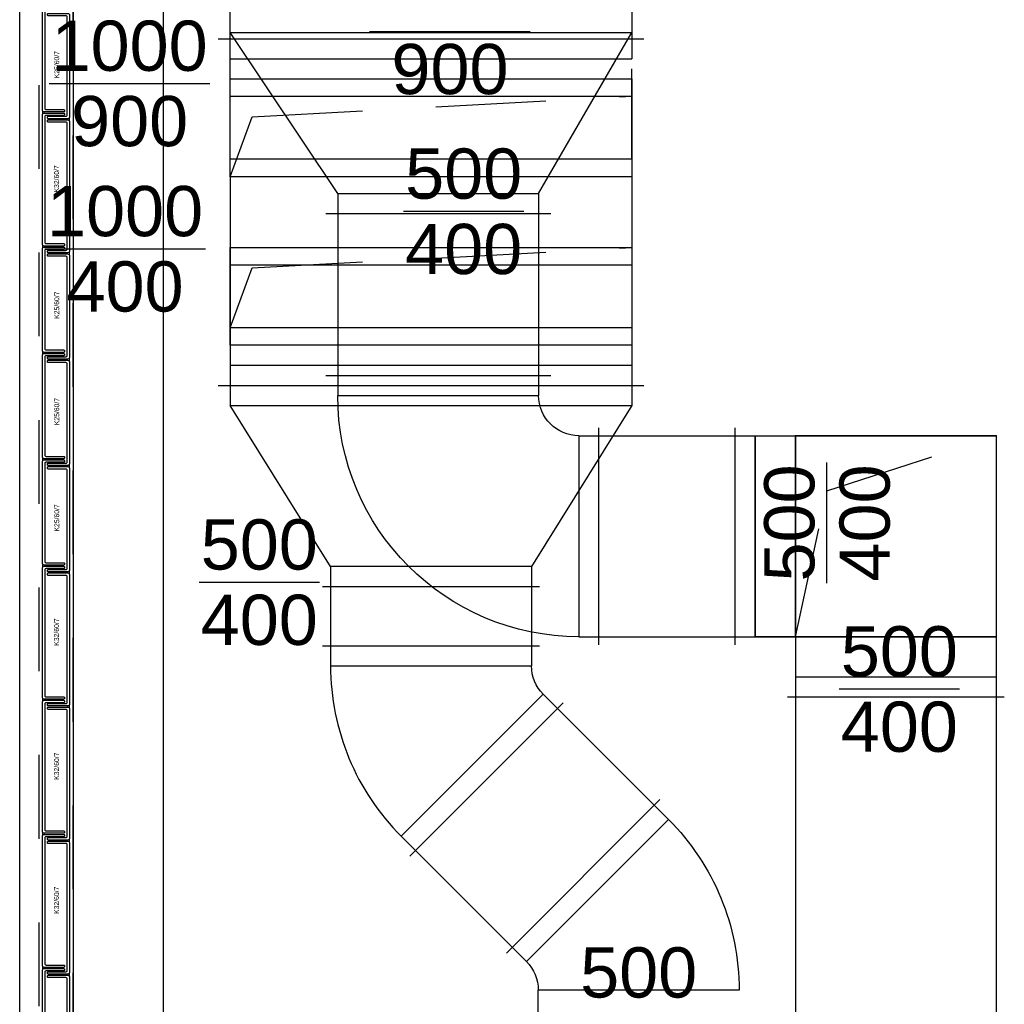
# Model space of a CAD drawing. Header units: metres. Extents: x 0 to 32.9, y 0 to 31.7.
# Tile 6 of 39: x 22.8 to 25.3, y 16.1 to 18.5. Entities that reach past the tile are written whole.
import ezdxf
from ezdxf.enums import TextEntityAlignment as Align

# ---------------------------------------------------------------- set-up
doc = ezdxf.new("R2010")
doc.units = ezdxf.units.M
doc.linetypes.add('Dash Style-1', pattern=[0.41664, 0.20828, -0.20836])
doc.linetypes.add('DGN Style 2', pattern=[0.457481, 0.274488, -0.182992])
for name, color, linetype in [('003ARCH_A', 7, 'Continuous'), ('003TX_TXT', 7, 'Continuous'), ('004TGA_L', 50, 'Continuous')]:
    doc.layers.add(name, color=color, linetype=linetype)
doc.styles.add('ARIAL', font='arial.ttf')

msp = doc.modelspace()

# ---------------------------------------------------------------- linework, layer by layer
at = {"layer": '003ARCH_A', "color": 253}
for p, q in [((22.8345, 13.5245), (22.8345, 28.7852)), ((22.9683, 13.6573), (22.9683, 28.6523)), ((23.1924, 13.8848), (23.1924, 28.4248))]:
    msp.add_line(p, q, dxfattribs=at)
at = {"layer": '003ARCH_A', "color": 253, "linetype": 'Dash Style-1'}
for p, q in [((22.8833, 13.5725), (22.8833, 28.7372)), ((22.9664, 28.6542), (22.9664, 13.6555))]:
    msp.add_line(p, q, dxfattribs=at)
at = {"layer": '003ARCH_A', "color": 253, "linetype": 'Continuous', "lineweight": 18}
for p, q in [((22.8914, 18.3001), (22.891, 18.3011)), ((22.891, 18.3011), (22.8912, 18.2997)), ((22.8911, 18.2916), (22.891, 18.2912)), ((22.891, 18.2904), (22.8914, 18.2914)), ((22.891, 18.2912), (22.891, 18.2904)), ((22.8912, 18.2928), (22.8911, 18.2924)), ((22.8911, 18.2924), (22.8911, 18.2919)), ((22.8911, 18.2919), (22.8911, 18.2916)), ((22.8912, 18.2997), (22.8913, 18.2992)), ((22.8913, 18.2933), (22.8912, 18.2928)), ((22.8913, 18.2992), (22.8913, 18.2987)), ((22.8913, 18.2987), (22.8914, 18.2983)), ((22.8915, 18.295), (22.8913, 18.2933)), ((22.8919, 18.2991), (22.8914, 18.3001)), ((22.8914, 18.2983), (22.8914, 18.2979)), ((22.8914, 18.2979), (22.8914, 18.2974)), ((22.8914, 18.2974), (22.8915, 18.2968)), ((22.8914, 18.2914), (22.8919, 18.2924)), ((22.8915, 18.2968), (22.8915, 18.2962)), ((22.8915, 18.2962), (22.8915, 18.2956)), ((22.8915, 18.2956), (22.8915, 18.295)), ((22.893, 18.2981), (22.8919, 18.2991)), ((22.8919, 18.2924), (22.893, 18.2935)), ((22.894, 18.2975), (22.893, 18.2981)), ((22.893, 18.2935), (22.894, 18.294)), ((22.895, 18.2972), (22.894, 18.2975)), ((22.894, 18.294), (22.895, 18.2944)), ((22.895, 18.2971), (22.895, 18.2972)), ((22.8951, 18.2969), (22.895, 18.2971)), ((22.895, 18.2944), (22.8951, 18.2948)), ((22.8951, 18.2965), (22.8951, 18.2969)), ((22.8951, 18.2963), (22.8951, 18.2965)), ((22.8952, 18.296), (22.8951, 18.2963)), ((22.8951, 18.2956), (22.8952, 18.2959)), ((22.8951, 18.2954), (22.8951, 18.2956)), ((22.8951, 18.2952), (22.8951, 18.2954)), ((22.8951, 18.295), (22.8951, 18.2952)), ((22.8951, 18.2948), (22.8951, 18.295)), ((22.8952, 18.2959), (22.8952, 18.296)), ((22.9556, 18.2807), (22.9566, 18.2812)), ((22.9566, 18.2812), (22.9577, 18.2822)), ((22.9577, 18.2822), (22.9582, 18.2832)), ((22.9582, 18.2832), (22.9586, 18.2843)), ((22.9583, 18.2819), (22.9582, 18.2815)), ((22.9582, 18.2815), (22.9582, 18.281)), ((22.9584, 18.2828), (22.9583, 18.2823)), ((22.9583, 18.2823), (22.9583, 18.2819)), ((22.9586, 18.2843), (22.9584, 18.2828)), ((22.9544, 18.2792), (22.9545, 18.2794)), ((22.9544, 18.279), (22.9544, 18.2792)), ((22.9545, 18.2788), (22.9544, 18.279)), ((22.9545, 18.28), (22.9546, 18.2802)), ((22.9545, 18.2796), (22.9545, 18.28)), ((22.9545, 18.2794), (22.9545, 18.2796)), ((22.9545, 18.2786), (22.9545, 18.2788)), ((22.9545, 18.2783), (22.9545, 18.2786)), ((22.9545, 18.2781), (22.9545, 18.2783)), ((22.9545, 18.2779), (22.9545, 18.2781)), ((22.9546, 18.2775), (22.9545, 18.2779)), ((22.9546, 18.2803), (22.9556, 18.2807)), ((22.9546, 18.2802), (22.9546, 18.2803)), ((22.9556, 18.2772), (22.9546, 18.2775)), ((22.9566, 18.2766), (22.9556, 18.2772)), ((22.9577, 18.2756), (22.9566, 18.2766)), ((22.9582, 18.2746), (22.9577, 18.2756)), ((22.9582, 18.2805), (22.9581, 18.2799)), ((22.9581, 18.2799), (22.9581, 18.2794)), ((22.9581, 18.2794), (22.9581, 18.2787)), ((22.9581, 18.2787), (22.9581, 18.2781)), ((22.9581, 18.2781), (22.9583, 18.2764)), ((22.9582, 18.281), (22.9582, 18.2805)), ((22.9586, 18.2736), (22.9582, 18.2746)), ((22.9583, 18.2764), (22.9584, 18.2759)), ((22.9584, 18.2759), (22.9585, 18.2755)), ((22.9585, 18.2755), (22.9585, 18.275)), ((22.9585, 18.275), (22.9585, 18.2747)), ((22.9585, 18.2747), (22.9586, 18.2744)), ((22.9586, 18.2744), (22.9586, 18.2736)), ((22.8913, 17.9665), (22.891, 17.9675)), ((22.891, 17.9675), (22.8912, 17.966)), ((22.8912, 17.966), (22.8912, 17.9656)), ((22.8912, 17.9656), (22.8913, 17.9651)), ((22.8919, 17.9655), (22.8913, 17.9665)), ((22.8913, 17.9651), (22.8913, 17.9647)), ((22.8913, 17.9647), (22.8914, 17.9643)), ((22.8914, 17.9643), (22.8914, 17.9638)), ((22.8914, 17.9638), (22.8914, 17.9631)), ((22.8914, 17.9631), (22.8914, 17.9626)), ((22.8914, 17.9626), (22.8914, 17.962)), ((22.8929, 17.9645), (22.8919, 17.9655)), ((22.8939, 17.9639), (22.8929, 17.9645)), ((22.8949, 17.9636), (22.8939, 17.9639)), ((22.895, 17.9635), (22.8949, 17.9636)), ((22.8951, 17.9633), (22.895, 17.9635)), ((22.8951, 17.9629), (22.8951, 17.9633)), ((22.8951, 17.9627), (22.8951, 17.9629)), ((22.8951, 17.9624), (22.8951, 17.9627)), ((22.8911, 17.9583), (22.891, 17.958)), ((22.891, 17.958), (22.891, 17.9576)), ((22.891, 17.9568), (22.8913, 17.9578)), ((22.891, 17.9576), (22.891, 17.9568)), ((22.8912, 17.9591), (22.8911, 17.9588)), ((22.8911, 17.9588), (22.8911, 17.9583)), ((22.8913, 17.9597), (22.8912, 17.9591)), ((22.8914, 17.9614), (22.8913, 17.9597)), ((22.8913, 17.9578), (22.8919, 17.9588)), ((22.8914, 17.962), (22.8914, 17.9614)), ((22.8919, 17.9588), (22.8929, 17.9598)), ((22.8929, 17.9598), (22.8939, 17.9604)), ((22.8939, 17.9604), (22.8949, 17.9607)), ((22.8949, 17.9607), (22.895, 17.9612)), ((22.895, 17.9612), (22.8951, 17.9614)), ((22.8951, 17.9622), (22.8951, 17.9624)), ((22.8951, 17.962), (22.8951, 17.9622)), ((22.8951, 17.9618), (22.8951, 17.962)), ((22.8951, 17.9616), (22.8951, 17.9618)), ((22.8951, 17.9614), (22.8951, 17.9616)), ((22.9545, 17.9464), (22.9546, 17.9466)), ((22.9545, 17.946), (22.9545, 17.9464)), ((22.9545, 17.9458), (22.9545, 17.946)), ((22.9545, 17.9455), (22.9545, 17.9458)), ((22.9545, 17.9453), (22.9545, 17.9455)), ((22.9545, 17.9451), (22.9545, 17.9453)), ((22.9545, 17.9449), (22.9545, 17.9451)), ((22.9545, 17.9447), (22.9545, 17.9449)), ((22.9545, 17.9445), (22.9545, 17.9447)), ((22.9546, 17.9443), (22.9545, 17.9445)), ((22.9546, 17.9466), (22.9547, 17.9467)), ((22.9547, 17.9439), (22.9546, 17.9443)), ((22.9547, 17.9467), (22.9557, 17.947)), ((22.9557, 17.9435), (22.9547, 17.9439)), ((22.9557, 17.947), (22.9567, 17.9476)), ((22.9567, 17.943), (22.9557, 17.9435)), ((22.9567, 17.9476), (22.9577, 17.9486)), ((22.9577, 17.9419), (22.9567, 17.943)), ((22.9577, 17.9486), (22.9583, 17.9496)), ((22.9583, 17.9409), (22.9577, 17.9419)), ((22.9582, 17.9457), (22.9581, 17.9451)), ((22.9581, 17.9451), (22.9581, 17.9445)), ((22.9581, 17.9445), (22.9583, 17.9428)), ((22.9583, 17.9478), (22.9582, 17.9474)), ((22.9582, 17.9474), (22.9582, 17.9469)), ((22.9582, 17.9469), (22.9582, 17.9463)), ((22.9582, 17.9463), (22.9582, 17.9457)), ((22.9583, 17.9496), (22.9586, 17.9506)), ((22.9584, 17.9487), (22.9583, 17.9482)), ((22.9583, 17.9482), (22.9583, 17.9478)), ((22.9583, 17.9428), (22.9584, 17.9423)), ((22.9586, 17.9399), (22.9583, 17.9409)), ((22.9586, 17.9506), (22.9584, 17.9492)), ((22.9584, 17.9492), (22.9584, 17.9487)), ((22.9584, 17.9423), (22.9585, 17.9419)), ((22.9585, 17.9419), (22.9585, 17.9414)), ((22.9585, 17.9414), (22.9586, 17.9411)), ((22.9586, 17.9411), (22.9586, 17.9407)), ((22.9586, 17.9407), (22.9586, 17.9399)), ((22.8914, 17.7018), (22.891, 17.7029)), ((22.891, 17.7029), (22.8912, 17.7014)), ((22.8911, 17.6933), (22.891, 17.693)), ((22.891, 17.6922), (22.8914, 17.6932)), ((22.891, 17.693), (22.891, 17.6922)), ((22.8912, 17.6945), (22.8911, 17.6941)), ((22.8911, 17.6941), (22.8911, 17.6936)), ((22.8911, 17.6936), (22.8911, 17.6933)), ((22.8912, 17.7014), (22.8913, 17.7009)), ((22.8913, 17.695), (22.8912, 17.6945)), ((22.8913, 17.7009), (22.8913, 17.7005)), ((22.8913, 17.7005), (22.8914, 17.7001)), ((22.8915, 17.6967), (22.8913, 17.695)), ((22.8919, 17.7008), (22.8914, 17.7018)), ((22.8914, 17.7001), (22.8914, 17.6996)), ((22.8914, 17.6996), (22.8914, 17.6991)), ((22.8914, 17.6991), (22.8915, 17.6985)), ((22.8914, 17.6932), (22.8919, 17.6942)), ((22.8915, 17.6985), (22.8915, 17.698)), ((22.8915, 17.698), (22.8915, 17.6973)), ((22.8915, 17.6973), (22.8915, 17.6967)), ((22.893, 17.6998), (22.8919, 17.7008)), ((22.8919, 17.6942), (22.893, 17.6952)), ((22.894, 17.6993), (22.893, 17.6998)), ((22.893, 17.6952), (22.894, 17.6958)), ((22.895, 17.6989), (22.894, 17.6993)), ((22.894, 17.6958), (22.895, 17.6961)), ((22.895, 17.6988), (22.895, 17.6989)), ((22.8951, 17.6986), (22.895, 17.6988)), ((22.895, 17.6961), (22.8951, 17.6965)), ((22.8951, 17.6982), (22.8951, 17.6986)), ((22.8951, 17.698), (22.8951, 17.6982)), ((22.8952, 17.6978), (22.8951, 17.698)), ((22.8951, 17.6974), (22.8952, 17.6976)), ((22.8951, 17.6972), (22.8951, 17.6974)), ((22.8951, 17.6969), (22.8951, 17.6972)), ((22.8951, 17.6967), (22.8951, 17.6969)), ((22.8951, 17.6965), (22.8951, 17.6967)), ((22.8952, 17.6976), (22.8952, 17.6978)), ((22.9545, 17.6817), (22.9546, 17.6819)), ((22.9545, 17.6814), (22.9545, 17.6817)), ((22.9545, 17.6811), (22.9545, 17.6814)), ((22.9545, 17.6809), (22.9545, 17.6811)), ((22.9545, 17.6807), (22.9545, 17.6809)), ((22.9545, 17.6805), (22.9545, 17.6807)), ((22.9545, 17.6803), (22.9545, 17.6805)), ((22.9545, 17.6801), (22.9545, 17.6803)), ((22.9545, 17.6798), (22.9545, 17.6801)), ((22.9546, 17.6796), (22.9545, 17.6798)), ((22.9546, 17.6819), (22.9547, 17.6821)), ((22.9547, 17.6792), (22.9546, 17.6796)), ((22.9547, 17.6821), (22.9557, 17.6824)), ((22.9557, 17.6789), (22.9547, 17.6792)), ((22.9557, 17.6824), (22.9567, 17.683)), ((22.9567, 17.6783), (22.9557, 17.6789)), ((22.9567, 17.683), (22.9577, 17.684)), ((22.9577, 17.6773), (22.9567, 17.6783)), ((22.9577, 17.684), (22.9583, 17.685)), ((22.9583, 17.6763), (22.9577, 17.6773)), ((22.9582, 17.6811), (22.9581, 17.6804)), ((22.9581, 17.6804), (22.9581, 17.6799)), ((22.9581, 17.6799), (22.9583, 17.6781)), ((22.9583, 17.6832), (22.9582, 17.6827)), ((22.9582, 17.6827), (22.9582, 17.6822)), ((22.9582, 17.6822), (22.9582, 17.6816)), ((22.9582, 17.6816), (22.9582, 17.6811)), ((22.9583, 17.685), (22.9586, 17.686)), ((22.9584, 17.684), (22.9583, 17.6836)), ((22.9583, 17.6836), (22.9583, 17.6832)), ((22.9583, 17.6781), (22.9584, 17.6776)), ((22.9586, 17.6753), (22.9583, 17.6763)), ((22.9586, 17.686), (22.9584, 17.6845)), ((22.9584, 17.6845), (22.9584, 17.684)), ((22.9584, 17.6776), (22.9585, 17.6772)), ((22.9585, 17.6772), (22.9585, 17.6768)), ((22.9585, 17.6768), (22.9586, 17.6764)), ((22.9586, 17.6764), (22.9586, 17.6761)), ((22.9586, 17.6761), (22.9586, 17.6753)), ((22.8914, 17.4372), (22.891, 17.4382)), ((22.891, 17.4382), (22.8912, 17.4367)), ((22.8911, 17.4287), (22.891, 17.4283)), ((22.891, 17.4275), (22.8914, 17.4285)), ((22.891, 17.4283), (22.891, 17.4275)), ((22.8912, 17.4298), (22.8911, 17.4294)), ((22.8911, 17.4294), (22.8911, 17.429)), ((22.8911, 17.429), (22.8911, 17.4287)), ((22.8912, 17.4367), (22.8913, 17.4362)), ((22.8913, 17.4304), (22.8912, 17.4298)), ((22.8913, 17.4362), (22.8913, 17.4358)), ((22.8913, 17.4358), (22.8914, 17.4354)), ((22.8915, 17.4321), (22.8913, 17.4304)), ((22.8919, 17.4362), (22.8914, 17.4372)), ((22.8914, 17.4354), (22.8914, 17.435)), ((22.8914, 17.435), (22.8914, 17.4345)), ((22.8914, 17.4345), (22.8915, 17.4338)), ((22.8914, 17.4285), (22.8919, 17.4295)), ((22.8915, 17.4338), (22.8915, 17.4333)), ((22.8915, 17.4333), (22.8915, 17.4327)), ((22.8915, 17.4327), (22.8915, 17.4321)), ((22.893, 17.4352), (22.8919, 17.4362)), ((22.8919, 17.4295), (22.893, 17.4305)), ((22.894, 17.4346), (22.893, 17.4352)), ((22.893, 17.4305), (22.894, 17.4311)), ((22.895, 17.4343), (22.894, 17.4346)), ((22.894, 17.4311), (22.895, 17.4314)), ((22.895, 17.4342), (22.895, 17.4343)), ((22.8951, 17.4339), (22.895, 17.4342)), ((22.895, 17.4314), (22.8951, 17.4318)), ((22.8951, 17.4336), (22.8951, 17.4339)), ((22.8951, 17.4334), (22.8951, 17.4336)), ((22.8952, 17.4331), (22.8951, 17.4334)), ((22.8951, 17.4327), (22.8952, 17.4329)), ((22.8951, 17.4325), (22.8951, 17.4327)), ((22.8951, 17.4323), (22.8951, 17.4325)), ((22.8951, 17.4321), (22.8951, 17.4323)), ((22.8951, 17.4318), (22.8951, 17.4321)), ((22.8952, 17.4329), (22.8952, 17.4331)), ((22.9545, 17.4171), (22.9546, 17.4173)), ((22.9545, 17.4167), (22.9545, 17.4171)), ((22.9545, 17.4165), (22.9545, 17.4167)), ((22.9545, 17.4163), (22.9545, 17.4165)), ((22.9545, 17.4161), (22.9545, 17.4163)), ((22.9545, 17.4158), (22.9545, 17.4161)), ((22.9545, 17.4157), (22.9545, 17.4158)), ((22.9545, 17.4154), (22.9545, 17.4157)), ((22.9545, 17.4152), (22.9545, 17.4154)), ((22.9546, 17.415), (22.9545, 17.4152)), ((22.9546, 17.4173), (22.9547, 17.4174)), ((22.9547, 17.4146), (22.9546, 17.415)), ((22.9547, 17.4174), (22.9557, 17.4178)), ((22.9557, 17.4143), (22.9547, 17.4146)), ((22.9557, 17.4178), (22.9567, 17.4183)), ((22.9567, 17.4137), (22.9557, 17.4143)), ((22.9567, 17.4183), (22.9577, 17.4193)), ((22.9577, 17.4127), (22.9567, 17.4137)), ((22.9577, 17.4193), (22.9583, 17.4203)), ((22.9583, 17.4117), (22.9577, 17.4127)), ((22.9582, 17.4165), (22.9581, 17.4158)), ((22.9581, 17.4158), (22.9581, 17.4152)), ((22.9581, 17.4152), (22.9583, 17.4135)), ((22.9583, 17.4186), (22.9582, 17.4181)), ((22.9582, 17.4181), (22.9582, 17.4176)), ((22.9582, 17.4176), (22.9582, 17.417)), ((22.9582, 17.417), (22.9582, 17.4165)), ((22.9583, 17.4203), (22.9586, 17.4214)), ((22.9584, 17.4194), (22.9583, 17.419)), ((22.9583, 17.419), (22.9583, 17.4186)), ((22.9583, 17.4135), (22.9584, 17.413)), ((22.9586, 17.4107), (22.9583, 17.4117)), ((22.9586, 17.4214), (22.9584, 17.4199)), ((22.9584, 17.4199), (22.9584, 17.4194)), ((22.9584, 17.413), (22.9585, 17.4126)), ((22.9585, 17.4126), (22.9585, 17.4121)), ((22.9585, 17.4121), (22.9586, 17.4118)), ((22.9586, 17.4118), (22.9586, 17.4115)), ((22.9586, 17.4115), (22.9586, 17.4107)), ((22.8914, 17.1726), (22.891, 17.1736)), ((22.891, 17.1736), (22.8912, 17.1721)), ((22.8911, 17.164), (22.891, 17.1637)), ((22.891, 17.1629), (22.8914, 17.1639)), ((22.891, 17.1637), (22.891, 17.1629)), ((22.8912, 17.1652), (22.8911, 17.1648)), ((22.8911, 17.1648), (22.8911, 17.1644)), ((22.8911, 17.1644), (22.8911, 17.164)), ((22.8912, 17.1721), (22.8913, 17.1716)), ((22.8913, 17.1657), (22.8912, 17.1652)), ((22.8913, 17.1716), (22.8913, 17.1712)), ((22.8913, 17.1712), (22.8914, 17.1708)), ((22.8915, 17.1675), (22.8913, 17.1657)), ((22.8919, 17.1716), (22.8914, 17.1726)), ((22.8914, 17.1708), (22.8914, 17.1703)), ((22.8914, 17.1703), (22.8914, 17.1698)), ((22.8914, 17.1698), (22.8915, 17.1692)), ((22.8914, 17.1639), (22.8919, 17.1649)), ((22.8915, 17.1692), (22.8915, 17.1687)), ((22.8915, 17.1687), (22.8915, 17.168)), ((22.8915, 17.168), (22.8915, 17.1675)), ((22.893, 17.1706), (22.8919, 17.1716)), ((22.8919, 17.1649), (22.893, 17.1659)), ((22.894, 17.17), (22.893, 17.1706)), ((22.893, 17.1659), (22.894, 17.1665)), ((22.895, 17.1697), (22.894, 17.17)), ((22.894, 17.1665), (22.895, 17.1668)), ((22.895, 17.1695), (22.895, 17.1697)), ((22.8951, 17.1693), (22.895, 17.1695)), ((22.895, 17.1668), (22.8951, 17.1672)), ((22.8951, 17.169), (22.8951, 17.1693)), ((22.8951, 17.1687), (22.8951, 17.169)), ((22.8952, 17.1685), (22.8951, 17.1687)), ((22.8951, 17.1681), (22.8952, 17.1683)), ((22.8951, 17.1679), (22.8951, 17.1681)), ((22.8951, 17.1677), (22.8951, 17.1679)), ((22.8951, 17.1674), (22.8951, 17.1677)), ((22.8951, 17.1672), (22.8951, 17.1674)), ((22.8952, 17.1683), (22.8952, 17.1685)), ((22.9567, 17.1537), (22.9577, 17.1547)), ((22.9577, 17.1547), (22.9583, 17.1557)), ((22.9583, 17.1557), (22.9586, 17.1567)), ((22.9584, 17.1548), (22.9583, 17.1543)), ((22.9583, 17.1543), (22.9583, 17.1539)), ((22.9583, 17.1539), (22.9583, 17.1535)), ((22.9585, 17.1553), (22.9584, 17.1548)), ((22.9586, 17.1567), (22.9585, 17.1553)), ((22.9545, 17.1521), (22.9546, 17.1525)), ((22.9545, 17.1519), (22.9545, 17.1521)), ((22.9545, 17.1517), (22.9545, 17.1519)), ((22.9545, 17.1515), (22.9545, 17.1517)), ((22.9545, 17.1512), (22.9545, 17.1515)), ((22.9545, 17.1511), (22.9545, 17.1512)), ((22.9545, 17.1508), (22.9545, 17.1511)), ((22.9546, 17.1506), (22.9545, 17.1508)), ((22.9546, 17.1527), (22.9547, 17.1528)), ((22.9546, 17.1525), (22.9546, 17.1527)), ((22.9546, 17.1504), (22.9546, 17.1506)), ((22.9547, 17.15), (22.9546, 17.1504)), ((22.9547, 17.1528), (22.9557, 17.1531)), ((22.9557, 17.1496), (22.9547, 17.15)), ((22.9557, 17.1531), (22.9567, 17.1537)), ((22.9567, 17.1491), (22.9557, 17.1496)), ((22.9577, 17.1481), (22.9567, 17.1491)), ((22.9583, 17.1471), (22.9577, 17.1481)), ((22.9583, 17.1535), (22.9582, 17.153)), ((22.9582, 17.153), (22.9582, 17.1524)), ((22.9582, 17.1524), (22.9582, 17.1518)), ((22.9582, 17.1518), (22.9582, 17.1512)), ((22.9582, 17.1512), (22.9582, 17.1506)), ((22.9582, 17.1506), (22.9583, 17.1489)), ((22.9583, 17.1489), (22.9585, 17.1484)), ((22.9586, 17.146), (22.9583, 17.1471)), ((22.9585, 17.1484), (22.9585, 17.148)), ((22.9585, 17.148), (22.9586, 17.1475)), ((22.9586, 17.1475), (22.9586, 17.1472)), ((22.9586, 17.1472), (22.9586, 17.1468)), ((22.9586, 17.1468), (22.9586, 17.146)), ((22.8914, 16.839), (22.8911, 16.84)), ((22.8911, 16.84), (22.8912, 16.8385)), ((22.8912, 16.8385), (22.8913, 16.838)), ((22.8913, 16.838), (22.8914, 16.8376)), ((22.892, 16.838), (22.8914, 16.839)), ((22.8914, 16.8376), (22.8914, 16.8372)), ((22.8914, 16.8372), (22.8914, 16.8367)), ((22.8914, 16.8367), (22.8915, 16.8362)), ((22.8915, 16.8362), (22.8915, 16.8356)), ((22.8915, 16.8356), (22.8915, 16.8351)), ((22.893, 16.837), (22.892, 16.838)), ((22.894, 16.8364), (22.893, 16.837)), ((22.895, 16.8361), (22.894, 16.8364)), ((22.8951, 16.8359), (22.895, 16.8361)), ((22.8951, 16.8357), (22.8951, 16.8359)), ((22.8952, 16.8354), (22.8951, 16.8357)), ((22.8952, 16.8352), (22.8952, 16.8354)), ((22.8912, 16.8312), (22.8911, 16.8308)), ((22.8911, 16.8308), (22.8911, 16.8305)), ((22.8911, 16.8305), (22.8911, 16.8301)), ((22.8911, 16.8293), (22.8914, 16.8303)), ((22.8911, 16.8301), (22.8911, 16.8293)), ((22.8914, 16.8322), (22.8912, 16.8316)), ((22.8912, 16.8316), (22.8912, 16.8312)), ((22.8915, 16.8339), (22.8914, 16.8322)), ((22.8914, 16.8303), (22.892, 16.8313)), ((22.8915, 16.8351), (22.8915, 16.8345)), ((22.8915, 16.8345), (22.8915, 16.8339)), ((22.892, 16.8313), (22.893, 16.8323)), ((22.893, 16.8323), (22.894, 16.8329)), ((22.894, 16.8329), (22.895, 16.8332)), ((22.895, 16.8332), (22.8951, 16.8336)), ((22.8951, 16.8339), (22.8952, 16.8341)), ((22.8951, 16.8336), (22.8951, 16.8339)), ((22.8952, 16.8349), (22.8952, 16.8352)), ((22.8952, 16.8347), (22.8952, 16.8349)), ((22.8952, 16.8345), (22.8952, 16.8347)), ((22.8952, 16.8343), (22.8952, 16.8345)), ((22.8952, 16.8341), (22.8952, 16.8343)), ((22.9545, 16.818), (22.9546, 16.8183)), ((22.9545, 16.8178), (22.9545, 16.818)), ((22.9545, 16.8176), (22.9545, 16.8178)), ((22.9545, 16.8174), (22.9545, 16.8176)), ((22.9546, 16.8172), (22.9545, 16.8174)), ((22.9546, 16.8189), (22.9547, 16.8191)), ((22.9546, 16.8185), (22.9546, 16.8189)), ((22.9546, 16.8183), (22.9546, 16.8185)), ((22.9546, 16.817), (22.9546, 16.8172)), ((22.9546, 16.8168), (22.9546, 16.817)), ((22.9547, 16.8163), (22.9546, 16.8168)), ((22.9547, 16.8192), (22.9557, 16.8195)), ((22.9547, 16.8191), (22.9547, 16.8192)), ((22.9557, 16.816), (22.9547, 16.8163)), ((22.9557, 16.8195), (22.9567, 16.8201)), ((22.9567, 16.8154), (22.9557, 16.816)), ((22.9567, 16.8201), (22.9577, 16.8211)), ((22.9577, 16.8144), (22.9567, 16.8154)), ((22.9577, 16.8211), (22.9583, 16.8221)), ((22.9583, 16.8134), (22.9577, 16.8144)), ((22.9583, 16.8194), (22.9582, 16.8187)), ((22.9582, 16.8187), (22.9582, 16.8182)), ((22.9582, 16.8182), (22.9582, 16.8176)), ((22.9582, 16.8176), (22.9582, 16.817)), ((22.9582, 16.817), (22.9584, 16.8153)), ((22.9583, 16.8221), (22.9586, 16.8231)), ((22.9584, 16.8207), (22.9583, 16.8203)), ((22.9583, 16.8203), (22.9583, 16.8199)), ((22.9583, 16.8199), (22.9583, 16.8194)), ((22.9586, 16.8124), (22.9583, 16.8134)), ((22.9585, 16.8216), (22.9584, 16.8212)), ((22.9584, 16.8212), (22.9584, 16.8207)), ((22.9584, 16.8153), (22.9585, 16.8147)), ((22.9586, 16.8231), (22.9585, 16.8216)), ((22.9585, 16.8147), (22.9585, 16.8144)), ((22.9585, 16.8144), (22.9586, 16.8139)), ((22.9586, 16.8139), (22.9586, 16.8136)), ((22.9586, 16.8136), (22.9586, 16.8132)), ((22.9586, 16.8132), (22.9586, 16.8124)), ((22.8914, 16.5054), (22.8911, 16.5064)), ((22.8911, 16.5064), (22.8913, 16.5049)), ((22.8912, 16.4976), (22.8911, 16.4971)), ((22.8911, 16.4971), (22.8911, 16.4968)), ((22.8911, 16.4968), (22.8911, 16.4965)), ((22.8911, 16.4957), (22.8914, 16.4967)), ((22.8911, 16.4965), (22.8911, 16.4957)), ((22.8914, 16.4985), (22.8912, 16.498)), ((22.8912, 16.498), (22.8912, 16.4976)), ((22.8913, 16.5049), (22.8913, 16.5044)), ((22.8913, 16.5044), (22.8914, 16.504)), ((22.892, 16.5044), (22.8914, 16.5054)), ((22.8914, 16.504), (22.8914, 16.5036)), ((22.8914, 16.5036), (22.8915, 16.5031)), ((22.8915, 16.5003), (22.8914, 16.4985)), ((22.8914, 16.4967), (22.892, 16.4977)), ((22.8915, 16.5031), (22.8915, 16.5026)), ((22.8915, 16.5026), (22.8915, 16.502)), ((22.8915, 16.502), (22.8915, 16.5015)), ((22.8915, 16.5015), (22.8915, 16.5008)), ((22.8915, 16.5008), (22.8915, 16.5003)), ((22.893, 16.5034), (22.892, 16.5044)), ((22.892, 16.4977), (22.893, 16.4987)), ((22.894, 16.5028), (22.893, 16.5034)), ((22.893, 16.4987), (22.894, 16.4993)), ((22.895, 16.5025), (22.894, 16.5028)), ((22.894, 16.4993), (22.895, 16.4996)), ((22.8951, 16.5023), (22.895, 16.5025)), ((22.895, 16.4996), (22.8951, 16.5)), ((22.8952, 16.5021), (22.8951, 16.5023)), ((22.8951, 16.5), (22.8952, 16.5002)), ((22.8952, 16.5018), (22.8952, 16.5021)), ((22.8952, 16.5015), (22.8952, 16.5018)), ((22.8952, 16.5013), (22.8952, 16.5015)), ((22.8952, 16.5011), (22.8952, 16.5013)), ((22.8952, 16.5009), (22.8952, 16.5011)), ((22.8952, 16.5007), (22.8952, 16.5009)), ((22.8952, 16.5005), (22.8952, 16.5007)), ((22.8952, 16.5002), (22.8952, 16.5005)), ((22.9545, 16.4844), (22.9546, 16.4847)), ((22.9545, 16.4842), (22.9545, 16.4844)), ((22.9545, 16.484), (22.9545, 16.4842)), ((22.9545, 16.4838), (22.9545, 16.484)), ((22.9546, 16.4836), (22.9545, 16.4838)), ((22.9546, 16.4852), (22.9547, 16.4854)), ((22.9546, 16.4849), (22.9546, 16.4852)), ((22.9546, 16.4847), (22.9546, 16.4849)), ((22.9546, 16.4834), (22.9546, 16.4836)), ((22.9546, 16.4831), (22.9546, 16.4834)), ((22.9547, 16.4827), (22.9546, 16.4831)), ((22.9547, 16.4856), (22.9557, 16.4859)), ((22.9547, 16.4854), (22.9547, 16.4856)), ((22.9557, 16.4824), (22.9547, 16.4827)), ((22.9557, 16.4859), (22.9567, 16.4865)), ((22.9567, 16.4818), (22.9557, 16.4824)), ((22.9567, 16.4865), (22.9577, 16.4875)), ((22.9577, 16.4808), (22.9567, 16.4818)), ((22.9577, 16.4875), (22.9583, 16.4885)), ((22.9583, 16.4798), (22.9577, 16.4808)), ((22.9583, 16.4857), (22.9582, 16.4851)), ((22.9582, 16.4851), (22.9582, 16.4846)), ((22.9582, 16.4846), (22.9582, 16.484)), ((22.9582, 16.484), (22.9582, 16.4834)), ((22.9582, 16.4834), (22.9584, 16.4817)), ((22.9583, 16.4885), (22.9586, 16.4895)), ((22.9584, 16.4871), (22.9583, 16.4867)), ((22.9583, 16.4867), (22.9583, 16.4862)), ((22.9583, 16.4862), (22.9583, 16.4857)), ((22.9586, 16.4788), (22.9583, 16.4798)), ((22.9585, 16.488), (22.9584, 16.4875)), ((22.9584, 16.4875), (22.9584, 16.4871)), ((22.9584, 16.4817), (22.9585, 16.4811)), ((22.9586, 16.4895), (22.9585, 16.488)), ((22.9585, 16.4811), (22.9585, 16.4807)), ((22.9585, 16.4807), (22.9586, 16.4803)), ((22.9586, 16.4803), (22.9586, 16.48)), ((22.9586, 16.48), (22.9586, 16.4796)), ((22.9586, 16.4796), (22.9586, 16.4788)), ((22.8914, 16.1717), (22.8911, 16.1727)), ((22.8911, 16.1727), (22.8913, 16.1713)), ((22.8912, 16.164), (22.8911, 16.1635)), ((22.8911, 16.1635), (22.8911, 16.1632)), ((22.8911, 16.1632), (22.8911, 16.1629)), ((22.8911, 16.1621), (22.8914, 16.1631)), ((22.8911, 16.1629), (22.8911, 16.1621)), ((22.8914, 16.1649), (22.8912, 16.1644)), ((22.8912, 16.1644), (22.8912, 16.164)), ((22.8913, 16.1713), (22.8913, 16.1708)), ((22.8913, 16.1708), (22.8914, 16.1704)), ((22.892, 16.1707), (22.8914, 16.1717)), ((22.8914, 16.1704), (22.8914, 16.17)), ((22.8914, 16.17), (22.8915, 16.1695)), ((22.8915, 16.1666), (22.8914, 16.1649)), ((22.8914, 16.1631), (22.892, 16.1641)), ((22.8915, 16.1695), (22.8915, 16.169)), ((22.8915, 16.169), (22.8915, 16.1684)), ((22.8915, 16.1684), (22.8915, 16.1678)), ((22.8915, 16.1678), (22.8915, 16.1672)), ((22.8915, 16.1672), (22.8915, 16.1666)), ((22.893, 16.1697), (22.892, 16.1707)), ((22.892, 16.1641), (22.893, 16.1651)), ((22.894, 16.1691), (22.893, 16.1697)), ((22.893, 16.1651), (22.894, 16.1657)), ((22.895, 16.1688), (22.894, 16.1691)), ((22.894, 16.1657), (22.895, 16.166)), ((22.8951, 16.1687), (22.895, 16.1688)), ((22.895, 16.166), (22.8951, 16.1664)), ((22.8952, 16.1685), (22.8951, 16.1687)), ((22.8951, 16.1664), (22.8952, 16.1666)), ((22.8952, 16.1681), (22.8952, 16.1685)), ((22.8952, 16.1679), (22.8952, 16.1681)), ((22.8952, 16.1677), (22.8952, 16.1679)), ((22.8952, 16.1675), (22.8952, 16.1677)), ((22.8952, 16.1672), (22.8952, 16.1675)), ((22.8952, 16.1671), (22.8952, 16.1672)), ((22.8952, 16.1668), (22.8952, 16.1671)), ((22.8952, 16.1666), (22.8952, 16.1668)), ((22.9546, 16.1517), (22.9547, 16.1519)), ((22.9546, 16.1513), (22.9546, 16.1517)), ((22.9546, 16.1511), (22.9546, 16.1513)), ((22.9546, 16.1508), (22.9546, 16.1511)), ((22.9546, 16.1506), (22.9546, 16.1508)), ((22.9546, 16.1504), (22.9546, 16.1506)), ((22.9546, 16.1502), (22.9546, 16.1504)), ((22.9546, 16.15), (22.9546, 16.1502)), ((22.9546, 16.1498), (22.9546, 16.15)), ((22.9546, 16.1496), (22.9546, 16.1498)), ((22.9548, 16.1491), (22.9546, 16.1496)), ((22.9547, 16.1519), (22.9548, 16.152)), ((22.9548, 16.152), (22.9558, 16.1523)), ((22.9558, 16.1488), (22.9548, 16.1491)), ((22.9558, 16.1523), (22.9568, 16.1529)), ((22.9568, 16.1529), (22.9578, 16.1539)), ((22.9578, 16.1539), (22.9584, 16.1549)), ((22.9583, 16.1522), (22.9582, 16.1515)), ((22.9582, 16.1515), (22.9582, 16.151)), ((22.9582, 16.151), (22.9582, 16.1504)), ((22.9582, 16.1504), (22.9582, 16.1498)), ((22.9582, 16.1498), (22.9584, 16.1481)), ((22.9584, 16.1531), (22.9583, 16.1527)), ((22.9583, 16.1527), (22.9583, 16.1522)), ((22.9584, 16.1549), (22.9587, 16.1559)), ((22.9585, 16.1544), (22.9584, 16.154)), ((22.9584, 16.154), (22.9584, 16.1535)), ((22.9584, 16.1535), (22.9584, 16.1531)), ((22.9587, 16.1559), (22.9585, 16.1544)), ((22.9568, 16.1482), (22.9558, 16.1488)), ((22.9578, 16.1472), (22.9568, 16.1482)), ((22.9584, 16.1462), (22.9578, 16.1472)), ((22.9584, 16.1481), (22.9585, 16.1475)), ((22.9587, 16.1452), (22.9584, 16.1462)), ((22.9585, 16.1475), (22.9586, 16.1472)), ((22.9586, 16.1472), (22.9586, 16.1467)), ((22.9586, 16.1467), (22.9587, 16.1464)), ((22.9587, 16.1464), (22.9587, 16.146)), ((22.9587, 16.146), (22.9587, 16.1452))]:
    msp.add_line(p, q, dxfattribs=at)
at = {"layer": '003ARCH_A', "color": 253}
for points in [[(22.8909, 18.3021), (22.8909, 18.5541, -0.414214), (22.8959, 18.5591), (22.9439, 18.5591, -0.414214), (22.9459, 18.5571), (22.9459, 18.555, -0.414214), (22.9439, 18.553), (22.9, 18.553, 0.414214), (22.897, 18.55), (22.897, 18.3061, 0.414214), (22.9, 18.3031), (22.9439, 18.3031, -0.414214), (22.9459, 18.3011), (22.9459, 18.2991, -0.198912), (22.9453, 18.2977, -0.198912), (22.9439, 18.2971), (22.8959, 18.2971, -0.198912), (22.8924, 18.2985, -0.198912), (22.8909, 18.3021)], [(22.9587, 18.5373), (22.9587, 18.2852, -0.414214), (22.9537, 18.2802), (22.9057, 18.2802, -0.414214), (22.9037, 18.2822), (22.9037, 18.2843, -0.414214), (22.9057, 18.2863), (22.9496, 18.2863, 0.414214), (22.9526, 18.2893), (22.9526, 18.5332, 0.414214), (22.9496, 18.5362), (22.9057, 18.5362, -0.414214), (22.9037, 18.5382), (22.9037, 18.5403, -0.198912), (22.9043, 18.5417, -0.198912), (22.9057, 18.5423), (22.9537, 18.5423, -0.198912), (22.9572, 18.5408, -0.198912), (22.9587, 18.5373)], [(22.8909, 17.9684), (22.8909, 18.2894, -0.414214), (22.8959, 18.2944), (22.9439, 18.2944, -0.414214), (22.9459, 18.2924), (22.9459, 18.2904, -0.414214), (22.9439, 18.2884), (22.8999, 18.2884, 0.414214), (22.8969, 18.2854), (22.8969, 17.9725, 0.414214), (22.8999, 17.9695), (22.9439, 17.9695, -0.414214), (22.9459, 17.9675), (22.9459, 17.9654, -0.198912), (22.9453, 17.964, -0.198912), (22.9439, 17.9634), (22.8959, 17.9634, -0.198912), (22.8923, 17.9649, -0.198912), (22.8909, 17.9684)], [(22.9587, 18.2726), (22.9587, 17.9516, -0.414214), (22.9537, 17.9466), (22.9057, 17.9466, -0.414214), (22.9037, 17.9486), (22.9037, 17.9507, -0.414214), (22.9057, 17.9527), (22.9496, 17.9527, 0.414214), (22.9526, 17.9557), (22.9526, 18.2686, 0.414214), (22.9496, 18.2716), (22.9057, 18.2716, -0.414214), (22.9037, 18.2736), (22.9037, 18.2756, -0.198912), (22.9043, 18.277, -0.198912), (22.9057, 18.2776), (22.9537, 18.2776, -0.198912), (22.9572, 18.2761, -0.198912), (22.9587, 18.2726)], [(22.8909, 17.7038), (22.8909, 17.9558, -0.414214), (22.8959, 17.9608), (22.9439, 17.9608, -0.414214), (22.9459, 17.9588), (22.9459, 17.9568, -0.414214), (22.9439, 17.9548), (22.9, 17.9548, 0.414214), (22.897, 17.9518), (22.897, 17.7078, 0.414214), (22.9, 17.7048), (22.9439, 17.7048, -0.414214), (22.9459, 17.7028), (22.9459, 17.7008, -0.198912), (22.9453, 17.6994, -0.198912), (22.9439, 17.6988), (22.8959, 17.6988, -0.198912), (22.8924, 17.7003, -0.198912), (22.8909, 17.7038)], [(22.9587, 17.939), (22.9587, 17.687, -0.414214), (22.9537, 17.682), (22.9057, 17.682, -0.414214), (22.9037, 17.684), (22.9037, 17.686, -0.414214), (22.9057, 17.688), (22.9496, 17.688, 0.414214), (22.9526, 17.691), (22.9526, 17.9349, 0.414214), (22.9496, 17.9379), (22.9057, 17.9379, -0.414214), (22.9037, 17.9399), (22.9037, 17.942, -0.198912), (22.9043, 17.9434, -0.198912), (22.9057, 17.944), (22.9537, 17.944, -0.198912), (22.9572, 17.9425, -0.198912), (22.9587, 17.939)], [(22.8909, 17.4391), (22.8909, 17.6912, -0.414214), (22.8959, 17.6962), (22.9439, 17.6962, -0.414214), (22.9459, 17.6942), (22.9459, 17.6921, -0.414214), (22.9439, 17.6901), (22.9, 17.6901, 0.414214), (22.897, 17.6871), (22.897, 17.4432, 0.414214), (22.9, 17.4402), (22.9439, 17.4402, -0.414214), (22.9459, 17.4382), (22.9459, 17.4361, -0.198912), (22.9453, 17.4347, -0.198912), (22.9439, 17.4341), (22.8959, 17.4341, -0.198912), (22.8924, 17.4356, -0.198912), (22.8909, 17.4391)], [(22.9587, 17.6743), (22.9587, 17.4223, -0.414214), (22.9537, 17.4173), (22.9057, 17.4173, -0.414214), (22.9037, 17.4193), (22.9037, 17.4214, -0.414214), (22.9057, 17.4234), (22.9496, 17.4234, 0.414214), (22.9526, 17.4264), (22.9526, 17.6703, 0.414214), (22.9496, 17.6733), (22.9057, 17.6733, -0.414214), (22.9037, 17.6753), (22.9037, 17.6773, -0.198912), (22.9043, 17.6787, -0.198912), (22.9057, 17.6793), (22.9537, 17.6793, -0.198912), (22.9572, 17.6779, -0.198912), (22.9587, 17.6743)], [(22.8909, 17.1745), (22.8909, 17.4265, -0.414214), (22.8959, 17.4315), (22.9439, 17.4315, -0.414214), (22.9459, 17.4295), (22.9459, 17.4275, -0.414214), (22.9439, 17.4255), (22.9, 17.4255, 0.414214), (22.897, 17.4225), (22.897, 17.1786, 0.414214), (22.9, 17.1756), (22.9439, 17.1756, -0.414214), (22.9459, 17.1736), (22.9459, 17.1715, -0.198912), (22.9453, 17.1701, -0.198912), (22.9439, 17.1695), (22.8959, 17.1695, -0.198912), (22.8924, 17.171, -0.198912), (22.8909, 17.1745)], [(22.9587, 17.4097), (22.9587, 17.1577, -0.414214), (22.9537, 17.1527), (22.9057, 17.1527, -0.414214), (22.9037, 17.1547), (22.9037, 17.1567, -0.414214), (22.9057, 17.1587), (22.9496, 17.1587, 0.414214), (22.9526, 17.1617), (22.9526, 17.4057, 0.414214), (22.9496, 17.4087), (22.9057, 17.4087, -0.414214), (22.9037, 17.4107), (22.9037, 17.4127, -0.198912), (22.9043, 17.4141, -0.198912), (22.9057, 17.4147), (22.9537, 17.4147, -0.198912), (22.9572, 17.4132, -0.198912), (22.9587, 17.4097)], [(22.8909, 16.8409), (22.8909, 17.1619, -0.414214), (22.8959, 17.1669), (22.9439, 17.1669, -0.414214), (22.9459, 17.1649), (22.9459, 17.1629, -0.414214), (22.9439, 17.1609), (22.9, 17.1609, 0.414214), (22.897, 17.1579), (22.897, 16.845, 0.414214), (22.9, 16.842), (22.9439, 16.842, -0.414214), (22.9459, 16.84), (22.9459, 16.8379, -0.198912), (22.9454, 16.8365, -0.198912), (22.9439, 16.8359), (22.8959, 16.8359, -0.198912), (22.8924, 16.8374, -0.198912), (22.8909, 16.8409)], [(22.9587, 17.1451), (22.9587, 16.8241, -0.414214), (22.9537, 16.8191), (22.9057, 16.8191, -0.414214), (22.9037, 16.8211), (22.9037, 16.8232, -0.414214), (22.9057, 16.8252), (22.9497, 16.8252, 0.414214), (22.9527, 16.8282), (22.9527, 17.141, 0.414214), (22.9497, 17.144), (22.9057, 17.144, -0.414214), (22.9037, 17.146), (22.9037, 17.1481, -0.198912), (22.9043, 17.1495, -0.198912), (22.9057, 17.1501), (22.9537, 17.1501, -0.198912), (22.9573, 17.1486, -0.198912), (22.9587, 17.1451)], [(22.891, 16.5073), (22.891, 16.8283, -0.414214), (22.896, 16.8333), (22.944, 16.8333, -0.414214), (22.946, 16.8313), (22.946, 16.8292, -0.414214), (22.944, 16.8272), (22.9, 16.8272, 0.414214), (22.897, 16.8242), (22.897, 16.5114, 0.414214), (22.9, 16.5084), (22.944, 16.5084, -0.414214), (22.946, 16.5064), (22.946, 16.5043, -0.198912), (22.9454, 16.5029, -0.198912), (22.944, 16.5023), (22.896, 16.5023, -0.198912), (22.8924, 16.5038, -0.198912), (22.891, 16.5073)], [(22.9587, 16.8115), (22.9587, 16.4905, -0.414214), (22.9537, 16.4855), (22.9058, 16.4855, -0.414214), (22.9038, 16.4875), (22.9038, 16.4895, -0.414214), (22.9058, 16.4915), (22.9497, 16.4915, 0.414214), (22.9527, 16.4945), (22.9527, 16.8074, 0.414214), (22.9497, 16.8104), (22.9058, 16.8104, -0.414214), (22.9038, 16.8124), (22.9038, 16.8145, -0.198912), (22.9043, 16.8159, -0.198912), (22.9058, 16.8165), (22.9537, 16.8165, -0.198912), (22.9573, 16.815, -0.198912), (22.9587, 16.8115)], [(22.891, 16.1737), (22.891, 16.4947, -0.414214), (22.896, 16.4997), (22.944, 16.4997, -0.414214), (22.946, 16.4977), (22.946, 16.4956, -0.414214), (22.944, 16.4936), (22.9, 16.4936, 0.414214), (22.897, 16.4906), (22.897, 16.1777, 0.414214), (22.9, 16.1747), (22.944, 16.1747, -0.414214), (22.946, 16.1727), (22.946, 16.1707, -0.198912), (22.9454, 16.1693, -0.198912), (22.944, 16.1687), (22.896, 16.1687, -0.198912), (22.8924, 16.1701, -0.198912), (22.891, 16.1737)], [(22.9587, 16.4779), (22.9587, 16.1569, -0.414214), (22.9537, 16.1519), (22.9058, 16.1519, -0.414214), (22.9038, 16.1539), (22.9038, 16.1559, -0.414214), (22.9058, 16.1579), (22.9497, 16.1579, 0.414214), (22.9527, 16.1609), (22.9527, 16.4738, 0.414214), (22.9497, 16.4768), (22.9058, 16.4768, -0.414214), (22.9038, 16.4788), (22.9038, 16.4809, -0.198912), (22.9043, 16.4823, -0.198912), (22.9058, 16.4829), (22.9537, 16.4829, -0.198912), (22.9573, 16.4814, -0.198912), (22.9587, 16.4779)], [(22.891, 15.9091), (22.891, 16.1611, -0.414214), (22.896, 16.1661), (22.944, 16.1661, -0.414214), (22.946, 16.1641), (22.946, 16.162, -0.414214), (22.944, 16.16), (22.9001, 16.16, 0.414214), (22.8971, 16.157), (22.8971, 15.9131, 0.414214), (22.9001, 15.9101), (22.944, 15.9101, -0.414214), (22.946, 15.9081), (22.946, 15.9061, -0.198912), (22.9454, 15.9047, -0.198912), (22.944, 15.9041), (22.896, 15.9041, -0.198912), (22.8925, 15.9055, -0.198912), (22.891, 15.9091)], [(22.9588, 16.1443), (22.9588, 15.8922, -0.414214), (22.9538, 15.8872), (22.9058, 15.8872, -0.414214), (22.9038, 15.8892), (22.9038, 15.8913, -0.414214), (22.9058, 15.8933), (22.9497, 15.8933, 0.414214), (22.9527, 15.8963), (22.9527, 16.1402, 0.414214), (22.9497, 16.1432), (22.9058, 16.1432, -0.414214), (22.9038, 16.1452), (22.9038, 16.1473, -0.198912), (22.9044, 16.1487, -0.198912), (22.9058, 16.1493), (22.9538, 16.1493, -0.198912), (22.9573, 16.1478, -0.198912), (22.9588, 16.1443)]]:
    msp.add_lwpolyline(points, format="xyb", close=True, dxfattribs=at)
at = {"layer": '003ARCH_A', "color": 253, "lineweight": 18}
for points in [[(22.9436, 18.2863), (22.9057, 18.2863, 0.414214), (22.9037, 18.2843), (22.9037, 18.2822, 0.414214), (22.9057, 18.2802), (22.9436, 18.2802)], [(22.906, 18.2884), (22.9439, 18.2884, 0.414214), (22.9459, 18.2904), (22.9459, 18.2924, 0.414214), (22.9439, 18.2944), (22.906, 18.2944)], [(22.9436, 18.2716), (22.9057, 18.2716, -0.414214), (22.9037, 18.2736), (22.9037, 18.2756, -0.414214), (22.9057, 18.2776), (22.9436, 18.2776)], [(22.9436, 17.9526), (22.9057, 17.9526, 0.414214), (22.9037, 17.9506), (22.9037, 17.9486, 0.414214), (22.9057, 17.9466), (22.9436, 17.9466)], [(22.9436, 17.9379), (22.9057, 17.9379, -0.414214), (22.9037, 17.9399), (22.9037, 17.9419, -0.414214), (22.9057, 17.944), (22.9436, 17.944)], [(22.906, 17.9548), (22.9439, 17.9548, 0.414214), (22.9459, 17.9568), (22.9459, 17.9588, 0.414214), (22.9439, 17.9608), (22.906, 17.9608)], [(22.906, 17.6901), (22.9439, 17.6901, 0.414214), (22.9459, 17.6922), (22.9459, 17.6942, 0.414214), (22.9439, 17.6962), (22.906, 17.6962)], [(22.9436, 17.688), (22.9057, 17.688, 0.414214), (22.9037, 17.686), (22.9037, 17.684, 0.414214), (22.9057, 17.682), (22.9436, 17.682)], [(22.9436, 17.6733), (22.9057, 17.6733, -0.414214), (22.9037, 17.6753), (22.9037, 17.6773, -0.414214), (22.9057, 17.6793), (22.9436, 17.6793)], [(22.906, 17.4255), (22.9439, 17.4255, 0.414214), (22.9459, 17.4275), (22.9459, 17.4295, 0.414214), (22.9439, 17.4315), (22.906, 17.4315)], [(22.9436, 17.4234), (22.9057, 17.4234, 0.414214), (22.9037, 17.4214), (22.9037, 17.4193, 0.414214), (22.9057, 17.4173), (22.9436, 17.4173)], [(22.9436, 17.4086), (22.9057, 17.4086, -0.414214), (22.9037, 17.4106), (22.9037, 17.4126, -0.414214), (22.9057, 17.4146), (22.9436, 17.4146)], [(22.9436, 17.1587), (22.9057, 17.1587, 0.414214), (22.9037, 17.1567), (22.9037, 17.1547, 0.414214), (22.9057, 17.1527), (22.9436, 17.1527)], [(22.906, 17.1609), (22.9439, 17.1609, 0.414214), (22.9459, 17.1629), (22.9459, 17.1649, 0.414214), (22.9439, 17.1669), (22.906, 17.1669)], [(22.9436, 17.144), (22.9057, 17.144, -0.414214), (22.9037, 17.146), (22.9037, 17.148, -0.414214), (22.9057, 17.15), (22.9436, 17.15)], [(22.9436, 16.8104), (22.9057, 16.8104, -0.414214), (22.9037, 16.8124), (22.9037, 16.8144, -0.414214), (22.9057, 16.8164), (22.9436, 16.8164)], [(22.9436, 16.8251), (22.9058, 16.8251, 0.414214), (22.9038, 16.8231), (22.9038, 16.8211, 0.414214), (22.9058, 16.8191), (22.9436, 16.8191)], [(22.9061, 16.8273), (22.944, 16.8273, 0.414214), (22.946, 16.8293), (22.946, 16.8313, 0.414214), (22.944, 16.8333), (22.9061, 16.8333)], [(22.9061, 16.4937), (22.944, 16.4937, 0.414214), (22.946, 16.4957), (22.946, 16.4977, 0.414214), (22.944, 16.4997), (22.9061, 16.4997)], [(22.9436, 16.4915), (22.9058, 16.4915, 0.414214), (22.9038, 16.4895), (22.9038, 16.4875, 0.414214), (22.9058, 16.4855), (22.9436, 16.4855)], [(22.9436, 16.4768), (22.9058, 16.4768, -0.414214), (22.9038, 16.4788), (22.9038, 16.4808, -0.414214), (22.9058, 16.4828), (22.9436, 16.4828)], [(22.9437, 16.1579), (22.9058, 16.1579, 0.414214), (22.9038, 16.1559), (22.9038, 16.1539, 0.414214), (22.9058, 16.1519), (22.9437, 16.1519)], [(22.9436, 16.1432), (22.9058, 16.1432, -0.414214), (22.9038, 16.1452), (22.9038, 16.1472, -0.414214), (22.9058, 16.1492), (22.9436, 16.1492)], [(22.9061, 16.16), (22.944, 16.16, 0.414214), (22.946, 16.162), (22.946, 16.1641, 0.414214), (22.944, 16.1661), (22.9061, 16.1661)]]:
    msp.add_lwpolyline(points, format="xyb", dxfattribs=at)
at = {"layer": '003TX_TXT', "color": 7}
for p, q in [((23.7054, 18.4975), (24.1054, 18.4975)), ((22.9081, 18.368), (23.3081, 18.368)), ((23.7895, 18.0499), (24.0895, 18.0499)), ((22.8968, 17.9567), (23.2968, 17.9567)), ((24.8437, 17.1245), (24.8437, 17.4245)), ((23.2808, 17.1272), (23.5808, 17.1272)), ((24.8739, 16.8614), (25.1739, 16.8614))]:
    msp.add_line(p, q, dxfattribs=at)
at = {"layer": '004TGA_L', "color": 51}
for p, q in [((23.3583, 18.3793), (23.3583, 18.7094)), ((24.3583, 18.7094), (24.3583, 18.4293)), ((23.3283, 18.4793), (24.3883, 18.4793)), ((23.3583, 18.4293), (24.3583, 18.4293)), ((24.3583, 18.1793), (24.3583, 18.4043)), ((23.3583, 18.136), (23.3583, 17.5664)), ((24.3583, 18.136), (24.3583, 17.5664)), ((24.3583, 17.6664), (23.3583, 17.6664)), ((23.3283, 17.6164), (24.3883, 17.6164)), ((23.3583, 17.5664), (24.3583, 17.5664)), ((23.6083, 17.1664), (23.3583, 17.5664)), ((24.3583, 17.5664), (24.1083, 17.1664)), ((24.1083, 17.1664), (23.6083, 17.1664)), ((23.6083, 17.1664), (23.6083, 16.9191)), ((24.1083, 17.1664), (24.1083, 16.9191)), ((23.5883, 17.1164), (24.1283, 17.1164)), ((23.5883, 16.9691), (24.1283, 16.9691)), ((24.1376, 16.8484), (24.4493, 16.5367)), ((23.8052, 16.4454), (24.1871, 16.8272)), ((24.0463, 16.2043), (24.4281, 16.5862)), ((23.8194, 16.4595), (23.784, 16.4949)), ((23.8194, 16.4595), (24.0958, 16.1831)), ((24.1251, 13.8956), (24.1251, 16.1124))]:
    msp.add_line(p, q, dxfattribs=at)
at = {"layer": '004TGA_L', "color": 7}
for p, q in [((23.3583, 18.4944), (24.3583, 18.4944)), ((23.6261, 18.0944), (23.3583, 18.4944)), ((24.1261, 18.0944), (24.3583, 18.4944)), ((23.6261, 18.0944), (23.6261, 18.0444)), ((23.6261, 18.0944), (24.1261, 18.0944)), ((24.1261, 18.0944), (24.1261, 18.0444)), ((23.5961, 18.0444), (24.1561, 18.0444)), ((23.6261, 18.0444), (23.6261, 17.5915)), ((24.1261, 18.0444), (24.1261, 17.5915)), ((23.5961, 17.6415), (24.1561, 17.6415)), ((23.6261, 17.5915), (24.1261, 17.5915)), ((24.2761, 16.9715), (24.2761, 17.5115)), ((24.6151, 16.9715), (24.6151, 17.5115)), ((24.2261, 17.4915), (25.2651, 17.4915)), ((24.6651, 17.4915), (24.6651, 17.4915)), ((24.7651, 17.4915), (24.7651, 13.8965)), ((25.2651, 17.4915), (25.2651, 13.8965)), ((24.2261, 16.9915), (25.2651, 16.9915)), ((24.6651, 16.9915), (24.6651, 16.9915)), ((24.7651, 16.8915), (25.2651, 16.8915)), ((24.7651, 16.8915), (24.7651, 16.8915)), ((25.2651, 16.8915), (25.2651, 16.8915)), ((24.7451, 16.8415), (25.2851, 16.8415))]:
    msp.add_line(p, q, dxfattribs=at)
at = {"layer": '004TGA_L', "color": 51, "linetype": 'DGN Style 2'}
for p, q in [((23.4133, 18.2852), (24.3583, 18.336)), ((23.3583, 18.136), (23.4133, 18.2852)), ((23.4133, 17.909), (24.3583, 17.9598)), ((23.3583, 17.7597), (23.4133, 17.909))]:
    msp.add_line(p, q, dxfattribs=at)
at = {"layer": '004TGA_L', "color": 7, "extrusion": (0, 0, -1)}
for p, q in [((24.2261, 17.4915), (24.2261, 16.9915)), ((24.6651, 17.4915), (24.6651, 16.9915))]:
    msp.add_line(p, q, dxfattribs=at)
at = {"layer": '004TGA_L', "color": 7, "linetype": 'DGN Style 2'}
for p, q in [((24.8437, 17.3542), (25.2651, 17.4915)), ((24.7651, 16.9915), (24.8437, 17.3542))]:
    msp.add_line(p, q, dxfattribs=at)
at = {"layer": '004TGA_L', "color": 51, "extrusion": (0, 0, -1)}
for p, q in [((23.6083, 16.9191), (24.1083, 16.9191)), ((24.1376, 16.8484), (23.784, 16.4949)), ((24.0958, 16.1831), (24.4493, 16.5367)), ((24.6251, 16.1124), (24.1251, 16.1124))]:
    msp.add_line(p, q, dxfattribs=at)
at = {"layer": '004TGA_L', "color": 51}
for points in [[(23.3583, 18.3793), (24.3583, 18.3793), (24.3583, 18.1793), (23.3583, 18.1793)], [(23.3583, 18.336), (24.3583, 18.336), (24.3583, 18.136), (23.3583, 18.136)], [(23.3583, 17.9598), (24.3583, 17.9598), (24.3583, 17.7597), (23.3583, 17.7597)], [(23.3583, 17.9164), (24.3583, 17.9164), (24.3583, 17.7164), (23.3583, 17.7164)]]:
    msp.add_lwpolyline(points, close=True, dxfattribs=at)
at = {"layer": '004TGA_L', "color": 7, "flags": 128}
for points in [[(24.1261, 17.5915), (24.1261, 17.5915)], [(24.6651, 17.4915), (24.6651, 16.9915)], [(25.2651, 17.4915), (24.7651, 17.4915)], [(24.7651, 17.4915), (24.7651, 16.9915)], [(25.2651, 17.4915), (25.2651, 16.9915)], [(25.2651, 16.9915), (24.7651, 16.9915)]]:
    msp.add_lwpolyline(points, dxfattribs=at)
at = {"layer": '004TGA_L', "color": 7}
for points in [[(24.6651, 17.4915), (24.7651, 17.4915), (24.7651, 16.9915), (24.6651, 16.9915)], [(24.7651, 17.4915), (25.2651, 17.4915), (25.2651, 16.9915), (24.7651, 16.9915)]]:
    msp.add_lwpolyline(points, close=True, dxfattribs=at)
at = {"layer": '004TGA_L', "color": 7, "extrusion": (0, 0, -1)}
for radius in [0.6, 0.1]:
    msp.add_arc((-24.2261, 17.5915), radius, 270, 0, dxfattribs=at)
at = {"layer": '004TGA_L', "color": 51}
msp.add_arc((24.2083, 16.9191), 0.6, 180, 225, dxfattribs=at)
at = {"layer": '004TGA_L', "color": 51, "extrusion": (0, 0, -1)}
for centre, radius, start, end in [((-24.2083, 16.9191), 0.1, 315, 0), ((-24.0251, 16.1124), 0.6, 135, 180), ((-24.0251, 16.1124), 0.1, 135, 180)]:
    msp.add_arc(centre, radius, start, end, dxfattribs=at)
at = {"layer": '004TGA_L', "color": 7}
for p in [(24.7651, 17.4915), (25.2651, 17.4915), (24.7651, 16.9915), (25.2651, 16.9915)]:
    msp.add_point(p, dxfattribs=at)

# ---------------------------------------------------------------- texts
at = {"layer": '003ARCH_A', "color": 253, "char_height": 0.01212, "attachment_point": 3, "rotation": 90, "line_spacing_factor": 0.967741, "style": 'ARIAL'}
for s, insert in [('K25/60/7', (22.9207, 18.4485)), ('K32/60/7', (22.9201, 18.1644)), ('K25/60/7', (22.9207, 17.8502)), ('K25/60/7', (22.9207, 17.5855)), ('K25/60/7', (22.9207, 17.3209)), ('K32/60/7', (22.9201, 17.0368)), ('K32/60/7', (22.9202, 16.7032)), ('K32/60/7', (22.9202, 16.3696))]:
    msp.add_mtext(s, dxfattribs=dict(at, insert=insert))
at = {"layer": '003TX_TXT', "color": 7, "style": 'ARIAL'}
for s, p in [('1000', (23.1081, 18.4618)), ('900', (23.9054, 18.4038)), ('900', (23.1081, 18.2743)), ('500', (23.9395, 18.1436)), ('1000', (23.0968, 18.0504)), ('400', (23.9395, 17.9561)), ('400', (23.0968, 17.8629)), ('500', (23.4308, 17.221)), ('400', (23.4308, 17.0335)), ('500', (25.0239, 16.9551)), ('400', (25.0239, 16.7676)), ('500', (24.3751, 16.1562))]:
    msp.add_text(s, height=0.125, dxfattribs=at).set_placement(p, align=Align.MIDDLE_CENTER)
for s, p in [('500', (24.7499, 17.2745)), ('400', (24.9374, 17.2745))]:
    msp.add_text(s, height=0.125, rotation=90, dxfattribs=at).set_placement(p, align=Align.MIDDLE_CENTER)

doc.saveas('drawing.dxf')
